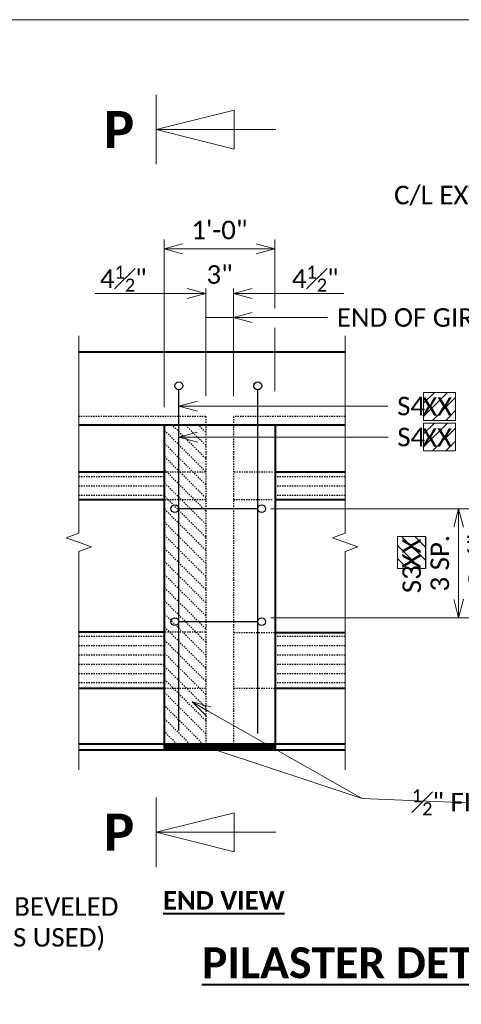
# Model space of a CAD drawing. Extents: x 0 to 956, y 0 to 252.
# Tile 10 of 17: x 216 to 252, y 172 to 252. Entities that reach past the tile are written whole.
import ezdxf
from ezdxf import colors
from ezdxf.entities.mleader import LeaderData, LeaderLine
from ezdxf.enums import TextEntityAlignment as Align
from ezdxf.math import Vec2, Vec3

# ---------------------------------------------------------------- set-up
doc = ezdxf.new("R2010")
doc.units = 0
doc.header["$MEASUREMENT"] = 0
doc.linetypes.add('Wisdot2', pattern=[0.125, 0.0625, -0.0625])
for name, color, linetype, lineweight in [('B_ANNO', 7, 'Continuous', 18), ('B_ANNO_BREAK', 7, 'Continuous', 18), ('B_ANNO_DIM', 7, 'Continuous', 18), ('B_ANNO_SYMB', 7, 'Continuous', 18), ('B_ANNO_TEXT', 7, 'Continuous', 18), ('B_ANNO_TEXT_TITLE', 7, 'Continuous', 40), ('B_CONC_DECK', 1, 'Continuous', 40), ('B_CONC_GIRD', 50, 'Continuous', 40), ('B_CONC_PIER', 30, 'Continuous', 40), ('B_DETAIL_HIDDEN', 7, 'Wisdot2', 25), ('B_REBAR', 5, 'Continuous', 25)]:
    doc.layers.add(name, color=color, linetype=linetype, lineweight=lineweight)
doc.layers.add('B_ANNO_DESIGN_NOTES', color=1, linetype='Continuous', lineweight=18, true_color=0xff0000)
doc.layers.add('B_ANNO_NOPLOT', color=47, linetype='Continuous', lineweight=18, plot=False)
doc.styles.add('Annotative', font='calibri.ttf', dxfattribs={"height": 0.0625})
doc.styles.get("Standard").update_dxf_attribs({"font": 'calibri.ttf'})
doc.styles.add('Subtitle', font='calibrib.ttf', dxfattribs={"height": 0.0625})
doc.styles.add('Title', font='calibrib.ttf', dxfattribs={"height": 0.125})
doc.dimstyles.new('Annotative', dxfattribs={"dimscale": 0, "dimtxt": 0.0625, "dimasz": 0.0625, "dimexe": 0.03125, "dimexo": 0.03125, "dimgap": 0.03125, "dimtad": 1, "dimdec": 3, "dimzin": 3, "dimdsep": 46, "dimlunit": 4, "dimtxsty": 'Annotative', "dimblk": 'OPEN30', "dimcen": 0.03125, "dimclrd": 256, "dimclre": 256, "dimclrt": 256, "dimaunit": 1, "dimadec": 0, "dimazin": 0, "dimtfac": 0.75, "dimtdec": 3, "dimtofl": 0, "dimtmove": 0, "dimatfit": 3, "dimldrblk": 'OPEN30', "dimfxl": 1, "dimtfill": 1, "dimfrac": 1, "dimtolj": 1, "dimtzin": 0, "dimlwd": -1, "dimlwe": -1, "dimarcsym": 0})

# ---------------------------------------------------------------- blocks, each defined once
blk = doc.blocks.new('*U5')
at = {"layer": 'B_ANNO', "lineweight": 13}
for p, q in [((1.5, -1.403999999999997), (1.500000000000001, 1.404000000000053)), ((1.5, 2.82380124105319e-14), (4.664999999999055, 0.7912500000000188)), ((4.664999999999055, 0.7912500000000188), (4.664999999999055, -0.7912500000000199)), ((6.352999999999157, 2.76436913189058e-14), (1.5, 2.82380124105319e-14)), ((4.664999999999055, -0.7912500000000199), (1.5, 2.82380124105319e-14))]:
    blk.add_line(p, q, dxfattribs=at)
at = {"style": 'Title'}
blk.add_attdef('A', text='', height=1.5, dxfattribs=at).set_placement((2.220446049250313e-16, 2.842170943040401e-14), align=Align.MIDDLE_CENTER)
blk = doc.blocks.new('_Open30')
at = {"color": 0, "linetype": 'ByBlock', "lineweight": -2}
for p, q in [((-1, 0.26794919), (0, 0)), ((0, 0), (-1, -0.26794919)), ((0, 0), (-1, 0))]:
    blk.add_line(p, q, dxfattribs=at)
blk = doc.blocks.new('*D216')
at = {"layer": 'B_ANNO_DIM', "transparency": 16777216}
for p, q in [((227.6025446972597, 220.6236749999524), (227.6025446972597, 234.1994249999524)), ((236.5755446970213, 228.6358603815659), (236.5755446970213, 234.1994249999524)), ((229.1025446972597, 233.4494249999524), (235.0755446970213, 233.4494249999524))]:
    blk.add_line(p, q, dxfattribs=at)
at = {"layer": 'Defpoints', "color": 0, "transparency": 16777216}
for p in [(236.5755446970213, 233.4494249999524), (236.5755446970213, 227.8858603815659), (227.6025446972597, 219.8736749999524)]:
    blk.add_point(p, dxfattribs=at)
at = {"layer": 'B_ANNO_DIM', "transparency": 16777216, "xscale": 1.5, "yscale": 1.5, "zscale": 1.5, "rotation": 180}
blk.add_blockref('_Open30', (227.6025446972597, 233.4494249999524), dxfattribs=at)
at = {"layer": 'B_ANNO_DIM', "transparency": 16777216, "xscale": 1.5, "yscale": 1.5, "zscale": 1.5}
blk.add_blockref('_Open30', (236.5755446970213, 233.4494249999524), dxfattribs=at)
at = {"layer": 'B_ANNO_DIM', "transparency": 16777216, "insert": (232.0890446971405, 234.9678865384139), "char_height": 1.5, "attachment_point": 5, "style": 'Annotative', "bg_fill": 3, "box_fill_scale": 1.25, "bg_fill_color": 256, "bg_fill_true_color": 13158600, "bg_fill_transparency": 0}
blk.add_mtext('\\A1;1\'-0"', dxfattribs=at)
blk = doc.blocks.new('*D215')
at = {"layer": 'B_ANNO_DIM', "transparency": 16777216}
for p, q in [((230.9775446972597, 221.5150965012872), (230.9775446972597, 230.5952839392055)), ((233.2275446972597, 221.5150965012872), (233.2275446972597, 230.5952839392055)), ((229.4775446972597, 229.8452839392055), (227.9775446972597, 229.8452839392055)), ((234.7275446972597, 229.8452839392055), (236.2275446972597, 229.8452839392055))]:
    blk.add_line(p, q, dxfattribs=at)
at = {"layer": 'Defpoints', "color": 0, "transparency": 16777216}
for p in [(230.9775446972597, 220.7650965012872), (233.2275446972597, 220.7650965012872)]:
    blk.add_point(p, dxfattribs=at)
at = {"layer": 'B_ANNO_DIM', "transparency": 16777216, "xscale": 1.5, "yscale": 1.5, "zscale": 1.5}
blk.add_blockref('_Open30', (230.9775446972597, 229.8452839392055), dxfattribs=at)
at = {"layer": 'B_ANNO_DIM', "transparency": 16777216, "xscale": 1.5, "yscale": 1.5, "zscale": 1.5, "rotation": 180}
blk.add_blockref('_Open30', (233.2275446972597, 229.8452839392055), dxfattribs=at)
at = {"layer": 'B_ANNO_DIM', "transparency": 16777216, "insert": (232.1025446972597, 231.363745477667), "char_height": 1.5, "attachment_point": 5, "style": 'Annotative', "bg_fill": 3, "box_fill_scale": 1.25, "bg_fill_color": 256, "bg_fill_true_color": 13158600, "bg_fill_transparency": 0}
blk.add_mtext('\\A1;3"', dxfattribs=at)
at = {"layer": 'Defpoints', "color": 0, "transparency": 16777216}
blk.add_point((233.2275446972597, 229.8452839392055), dxfattribs=at)
blk = doc.blocks.new('*D214')
at = {"layer": 'B_ANNO_DIM', "transparency": 16777216}
for p, q in [((236.2610698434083, 212.4194249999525), (267.4582916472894, 212.4194249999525)), ((251.4582916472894, 210.9194249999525), (251.4582916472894, 205.090200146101)), ((236.2610698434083, 203.590200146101), (267.4582916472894, 203.590200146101))]:
    blk.add_line(p, q, dxfattribs=at)
at = {"layer": 'Defpoints', "color": 0, "transparency": 16777216}
for p in [(235.5110698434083, 212.4194249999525), (235.5110698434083, 203.590200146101), (251.4582916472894, 203.590200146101)]:
    blk.add_point(p, dxfattribs=at)
at = {"layer": 'B_ANNO_DIM', "transparency": 16777216, "xscale": 1.5, "yscale": 1.5, "zscale": 1.5}
for p, rotation in [((251.4582916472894, 212.4194249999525), 90), ((251.4582916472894, 203.590200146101), 270)]:
    blk.add_blockref('_Open30', p, dxfattribs=dict(at, rotation=rotation))
at = {"layer": 'B_ANNO_DIM', "transparency": 16777216, "char_height": 1.5, "attachment_point": 5, "rotation": 90, "style": 'Annotative', "bg_fill": 3, "box_fill_scale": 1.25, "bg_fill_color": 256, "bg_fill_true_color": 13158600, "bg_fill_transparency": 0}
for s, insert in [('\\A1;3 SP.     ', (249.9398301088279, 208.0048125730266)), ('\\A1;@ 6"', (253.1134839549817, 208.0048125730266))]:
    blk.add_mtext(s, dxfattribs=dict(at, insert=insert))
blk = doc.blocks.new('*U297')
at = {"layer": 'B_ANNO_NOPLOT', "flags": 128}
blk.add_lwpolyline([(0, 0), (-1.005828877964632e-07, 252.0001260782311), (323.9278245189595, 252.0001261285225), (323.9278245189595, 238.8552806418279), (378.0001888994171, 238.8552806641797), (378.0001889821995, 40.49962555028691), (316.5709110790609, 40.49962553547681), (316.5709110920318, 1.229344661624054e-07)], close=True, dxfattribs=at)
at = {"layer": 'B_ANNO_DIM', "insert": (199.5258871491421, 180.9694069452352), "char_height": 1.5, "width": 24.48577185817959, "attachment_point": 1, "style": 'Annotative'}
blk.add_mtext('(EXCEPT WHERE BEVELED ANCHOR PLATE IS USED)', dxfattribs=at)
blk = doc.blocks.new('*U212')
at = {"layer": 'B_ANNO_DESIGN_NOTES'}
h = blk.add_hatch(dxfattribs=at)
h.set_pattern_fill('ANSI31', color=256, scale=6)
h.set_pattern_definition([(45, (249.4231385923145, 220.6913737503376), (-0.5303300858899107, 0.5303300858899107), [])])
h.paths.add_polyline_path([(248.6181509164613, 221.8215570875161), (248.6181509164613, 219.5611904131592), (251.2119794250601, 219.5611904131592), (251.2119794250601, 221.8215570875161)])
h = blk.add_hatch(dxfattribs=at)
h.set_pattern_fill('ANSI31', color=256, scale=6)
h.set_pattern_definition([(45, (249.4231385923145, 218.2188505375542), (-0.5303300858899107, 0.5303300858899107), [])])
h.paths.add_polyline_path([(248.6181509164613, 219.3490338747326), (248.6181509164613, 217.0886672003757), (251.2119655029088, 217.0886672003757), (251.2119655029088, 219.3490338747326)])
at = {"layer": 'B_CONC_DECK'}
h = blk.add_hatch(dxfattribs=at)
h.set_pattern_fill('ANSI31', color=256)
h.set_pattern_definition([(45, (-27.77927666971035, 1118.561072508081), (-0.08838834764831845, 0.08838834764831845), [])])
h.paths.add_polyline_path([(236.6025446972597, 193.3611749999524), (227.6025446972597, 193.3611749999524), (227.6025446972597, 192.8684249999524), (236.6025446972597, 192.8684249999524)])
at = {"layer": 'B_ANNO_BREAK', "flags": 128}
for points in [[(220.7100446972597, 191.2818559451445), (220.7100446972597, 208.9457744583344), (221.740348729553, 209.3207744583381), (219.6797406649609, 210.0707744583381), (220.7100446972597, 210.4457744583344), (220.7100446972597, 226.4005790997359)], [(242.2642946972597, 191.2818559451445), (242.2642946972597, 208.9457744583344), (243.294598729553, 209.3207744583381), (241.2339906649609, 210.0707744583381), (242.2642946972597, 210.4457744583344), (242.2642946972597, 226.4005790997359)]]:
    blk.add_lwpolyline(points, dxfattribs=at)
at = {"layer": 'B_ANNO_DESIGN_NOTES'}
for points in [[(248.6181509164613, 221.8215570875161), (251.2119794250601, 221.8215570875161), (251.2119794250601, 219.5611904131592), (248.6181509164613, 219.5611904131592)], [(248.6181509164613, 219.3490338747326), (251.2119655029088, 219.3490338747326), (251.2119655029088, 217.0886672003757), (248.6181509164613, 217.0886672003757)]]:
    blk.add_lwpolyline(points, close=True, dxfattribs=at)
at = {"layer": 'B_ANNO_NOPLOT', "flags": 128}
blk.add_lwpolyline([(0, 0), (-1.005828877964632e-07, 252.0001260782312), (323.9278245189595, 252.0001261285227), (323.9278245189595, 238.855280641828), (378.0001888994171, 238.8552806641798), (378.0001889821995, 40.49962555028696), (316.5709110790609, 40.49962553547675), (316.5709110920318, 1.229345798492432e-07)], close=True, dxfattribs=at)
at = {"layer": 'B_CONC_DECK'}
for p, q in [((242.2642946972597, 225.0959249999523), (220.7100446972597, 225.0959249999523)), ((242.2642946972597, 219.1761749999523), (220.7100446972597, 219.1761749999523)), ((227.6025446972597, 219.1761749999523), (227.6025446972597, 192.8684249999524)), ((236.6025446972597, 219.1761749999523), (236.6025446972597, 192.8684249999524))]:
    blk.add_line(p, q, dxfattribs=at)
at = {"layer": 'B_CONC_GIRD'}
for p, q in [((227.5830446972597, 215.3736749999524), (220.7100446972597, 215.3736749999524)), ((242.2642946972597, 215.3736749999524), (236.6025446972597, 215.3736749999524)), ((227.5980446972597, 213.1236749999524), (220.7100446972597, 213.1236749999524)), ((242.2642946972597, 213.1236749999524), (236.6017946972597, 213.1236749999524)), ((227.6025446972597, 202.4324249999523), (220.7100446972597, 202.4324249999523)), ((242.2642946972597, 202.3611749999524), (236.5650446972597, 202.3611749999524)), ((227.5957946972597, 197.8611749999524), (220.7100446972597, 197.8611749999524)), ((242.2642946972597, 197.8611749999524), (236.5650446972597, 197.8611749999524)), ((242.2642946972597, 193.3611749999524), (220.7100446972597, 193.3611749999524))]:
    blk.add_line(p, q, dxfattribs=at)
at = {"layer": 'B_CONC_PIER'}
blk.add_line((242.2642946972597, 192.8684249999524), (220.7100446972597, 192.8684249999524), dxfattribs=at)
at = {"layer": 'B_DETAIL_HIDDEN'}
for p, q in [((230.9775446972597, 219.8736749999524), (220.7100446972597, 219.8736749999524)), ((230.9775446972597, 216.4834332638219), (228.2848029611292, 219.1761749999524)), ((230.9775446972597, 217.5440934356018), (229.3454631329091, 219.1761749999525)), ((230.9775446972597, 218.6047536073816), (230.4061233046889, 219.1761749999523)), ((230.9775446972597, 219.8736749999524), (230.9775446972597, 192.9261749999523)), ((233.2275446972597, 219.8736749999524), (233.2275446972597, 192.9261749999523)), ((242.2642946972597, 219.8736749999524), (233.2275446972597, 219.8736749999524)), ((230.9775446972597, 215.4227730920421), (227.6025446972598, 218.7977730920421)), ((230.9775446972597, 214.3621129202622), (227.6025446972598, 217.7371129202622)), ((230.9775446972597, 213.3014527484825), (227.6025446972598, 216.6764527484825)), ((230.9745446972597, 215.3736749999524), (227.5830446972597, 215.3736749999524)), ((230.9775446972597, 212.2407925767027), (227.6025446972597, 215.6157925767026)), ((236.3925446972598, 215.3736749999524), (233.2275446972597, 215.3736749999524)), ((227.6025446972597, 214.9957871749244), (220.7100446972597, 214.9957871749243)), ((230.9775446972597, 211.1801324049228), (227.6025446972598, 214.5551324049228)), ((242.2642946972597, 214.9957871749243), (236.6025446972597, 214.9957871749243)), ((227.6025446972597, 214.2457871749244), (220.7100446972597, 214.2457871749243)), ((242.2642946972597, 214.2457871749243), (236.6025446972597, 214.2457871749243)), ((227.6025446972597, 213.4957871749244), (220.7100446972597, 213.4957871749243)), ((230.9707946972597, 213.1236749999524), (227.5980446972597, 213.1236749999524)), ((230.9775446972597, 210.119472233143), (227.6025446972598, 213.4944722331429)), ((236.3505446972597, 213.1236749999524), (233.2275446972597, 213.1236749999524)), ((242.2642946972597, 213.4957871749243), (236.6025446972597, 213.4957871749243)), ((230.9775446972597, 209.0588120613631), (227.6025446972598, 212.4338120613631)), ((230.9775446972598, 207.9981518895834), (227.6025446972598, 211.3731518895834)), ((230.9775446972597, 206.9374917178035), (227.6025446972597, 210.3124917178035)), ((230.9775446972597, 205.8768315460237), (227.6025446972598, 209.2518315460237)), ((230.9775446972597, 204.8161713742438), (227.6025446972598, 208.1911713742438)), ((230.9775446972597, 203.755511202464), (227.6025446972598, 207.130511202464)), ((230.9775446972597, 202.6948510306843), (227.6025446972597, 206.0698510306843)), ((230.9775446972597, 201.6341908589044), (227.6025446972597, 205.0091908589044)), ((230.9775446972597, 200.5735306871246), (227.6025446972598, 203.9485306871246)), ((230.9775446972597, 199.5128705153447), (227.6025446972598, 202.8878705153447)), ((227.6025446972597, 202.0610725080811), (220.7100446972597, 202.061072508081)), ((230.9737946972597, 202.4324249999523), (227.6025446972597, 202.4324249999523)), ((230.9775446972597, 198.452210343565), (227.6025446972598, 201.827210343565)), ((236.5650446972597, 202.3611749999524), (233.2267946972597, 202.3611749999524)), ((242.2642946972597, 202.061072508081), (236.6025446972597, 202.061072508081)), ((227.6025446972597, 201.3110725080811), (220.7100446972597, 201.311072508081)), ((242.2642946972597, 201.311072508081), (236.6025446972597, 201.311072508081)), ((227.6025446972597, 200.5610725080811), (220.7100446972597, 200.561072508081)), ((230.9775446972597, 197.3915501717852), (227.6025446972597, 200.7665501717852)), ((242.2642946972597, 200.561072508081), (236.6025446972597, 200.561072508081)), ((227.6025446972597, 199.8110725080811), (220.7100446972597, 199.811072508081)), ((230.9775446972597, 196.3308900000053), (227.6025446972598, 199.7058900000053)), ((242.2642946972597, 199.811072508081), (236.6025446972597, 199.811072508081)), ((227.6025446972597, 199.061072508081), (220.7100446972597, 199.061072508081)), ((230.9775446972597, 195.2702298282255), (227.6025446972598, 198.6452298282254)), ((242.2642946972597, 199.061072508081), (236.6025446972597, 199.061072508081)), ((227.6025446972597, 198.311072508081), (220.7100446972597, 198.311072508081)), ((230.9737946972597, 197.8611749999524), (227.5957946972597, 197.8611749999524)), ((236.5650446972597, 197.8611749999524), (233.2185446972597, 197.8611749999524)), ((242.2642946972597, 198.311072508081), (236.6025446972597, 198.311072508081)), ((230.9775446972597, 194.2095696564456), (227.6025446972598, 197.5845696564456)), ((230.7652791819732, 193.3611749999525), (227.6025446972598, 196.5239094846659)), ((229.7046190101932, 193.3611749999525), (227.6025446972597, 195.463249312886)), ((228.6439588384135, 193.3611749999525), (227.6025446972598, 194.4025891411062))]:
    blk.add_line(p, q, dxfattribs=at)
at = {"layer": 'B_REBAR'}
for p, q in [((228.8010446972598, 194.4554249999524), (228.8010446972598, 222.0456749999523)), ((235.1925446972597, 194.2206749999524), (235.1925446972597, 222.0456749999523)), ((235.1925446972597, 212.4194249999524), (228.8002946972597, 212.4194249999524)), ((235.1925446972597, 203.2716749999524), (228.8010446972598, 203.2716749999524))]:
    blk.add_line(p, q, dxfattribs=at)
for centre in [(228.8010446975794, 222.3642001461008), (235.1925446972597, 222.3642001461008), (228.4825195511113, 212.4194249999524), (235.5110698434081, 212.4194249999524), (228.4825195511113, 203.2716749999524), (235.5110698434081, 203.2716749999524)]:
    blk.add_circle(centre, 0.3185251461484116, dxfattribs=at)
at = {"layer": 'B_ANNO_SYMB', "xscale": 2, "yscale": 2, "zscale": 2}
for p in [(223.9621729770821, 243.1063089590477), (223.9621729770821, 186.230627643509)]:
    blk.add_blockref('*U5', p, dxfattribs=at).add_auto_attribs({'A': 'P'})
at = {"layer": 'B_ANNO_TEXT', "char_height": 1.50000075, "width": 75.98590060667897, "attachment_point": 1, "line_spacing_factor": 0.99999950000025, "style": 'Annotative'}
for insert in [(222.4198387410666, 232.0928266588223), (237.9572796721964, 232.0928266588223)]:
    blk.add_mtext('\\A1;4{\\H0.7x;\\S1#2;}"', dxfattribs=dict(at, insert=insert))
at = {"layer": 'B_ANNO_TEXT', "style": 'Annotative'}
for tag, p in [('BN2', (248.5041086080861, 219.9396402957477)), ('BN3', (248.4940645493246, 217.4338015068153))]:
    blk.add_attdef(tag, p, '', height=1.5, dxfattribs=at)
at = {"layer": 'B_ANNO_TEXT_TITLE', "insert": (227.5242713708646, 181.4596468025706), "char_height": 1.5, "width": 10.76733896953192, "attachment_point": 1, "style": 'Subtitle'}
blk.add_mtext('{\\LEND VIEW}', dxfattribs=at)
at = {"layer": 'B_ANNO_TEXT_TITLE', "insert": (252.5124623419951, 176.9131806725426), "char_height": 2.4996, "attachment_point": 2, "line_spacing_factor": 0.8, "style": 'Title'}
blk.add_mtext('{\\LPILASTER DETAILS AT PIERS}', dxfattribs=at)
at = {"layer": 'B_ANNO_DIM'}
ml = blk.add_multileader_mtext('Standard', dxfattribs=at)
ml.set_content('C/L EXTERIOR GIRDER', color=256, style='Annotative')
ml.set_leader_properties(color=256, linetype='ByLayer', lineweight=-1)
ml.set_arrow_properties(name='OPEN30')
ml.build(insert=Vec2(0, 0))
ml.multileader.update_dxf_attribs({"dogleg_length": 0.0625, "arrow_head_size": 1.5, "scale": 24})
ctx = ml.context
ctx.base_point, ctx.scale, ctx.char_height, ctx.arrow_head_size, ctx.landing_gap_size, ctx.plane_origin = Vec3(245.4805268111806, 237.6430669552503), 24, 1.5, 1.5, 0.75, Vec3(277.623587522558, 240.1077212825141)
notes = []
notes.append((ctx, [(0, (1, 1, 0), (269.1862960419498, 237.6430669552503), (-1, 0), 1.5, [(0, [(277.2816389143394, 237.6430669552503), (269.7707309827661, 237.6430669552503)], 0, [])])]))
ctx.mtext.insert, ctx.mtext.width, ctx.mtext.flow_direction = Vec3(246.2305268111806, 238.5551823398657), 27.95302042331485, 5
ml = blk.add_multileader_mtext('Standard', dxfattribs=at)
ml.set_content('S4               ', color=256)
ml.set_leader_properties(color=256, linetype='ByLayer', lineweight=-1)
ml.set_arrow_properties(name='OPEN30')
ml.build(insert=Vec2(0, 0))
ml.multileader.update_dxf_attribs({"dogleg_length": 0.0625, "arrow_head_size": 1.5, "scale": 24})
ctx = ml.context
ctx.base_point, ctx.scale, ctx.char_height, ctx.arrow_head_size, ctx.landing_gap_size, ctx.plane_origin = Vec3(245.7408634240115, 218.2097630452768), 24, 1.5, 1.5, 0.75, Vec3(228.8010446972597, 218.2097630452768)
notes.append((ctx, [(0, (1, 1, 0), (244.2408634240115, 218.2097630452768), (1, 0), 1.5, [(1, [(228.8010446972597, 218.2097630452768), (235.1925446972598, 218.2097630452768)], 0, [])])]))
ctx.mtext.insert, ctx.mtext.flow_direction = Vec3(246.4908634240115, 218.9707245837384), 5
ml = blk.add_multileader_mtext('Standard', dxfattribs=at)
ml.set_content('\\A1;{\\H0.7x;\\S1#2;}" FILLER', color=256, style='Annotative')
ml.set_leader_properties(color=256, linetype='ByLayer', lineweight=-1)
ml.set_arrow_properties(name='OPEN30')
ml.build(insert=Vec2(0, 0))
ml.multileader.update_dxf_attribs({"text_right_attachment_type": 3, "dogleg_length": 0.0625, "arrow_head_size": 1.5, "scale": 24})
ctx = ml.context
ctx.base_point, ctx.scale, ctx.char_height, ctx.arrow_head_size, ctx.landing_gap_size, ctx.plane_origin = Vec3(246.924497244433, 188.9561194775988), 24, 1.5, 1.5, 0.75, Vec3(240.78062823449, 183.2290293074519)
ctx.right_attachment = 3
notes.append((ctx, [(1, (1, 1, 0), (259.0919587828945, 188.3431964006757), (-1, 0), 1.5, [(3, [(229.8872100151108, 196.7824743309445), (243.6471651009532, 188.9561194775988), (231.8385163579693, 192.8684249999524), (243.6471651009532, 188.9561194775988)], 0, []), (2, [(270.0810446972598, 193.9133184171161), (267.4462946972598, 193.1610786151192), (263.4170339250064, 195.3374128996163)], 0, [])])]))
ctx.mtext.insert, ctx.mtext.flow_direction = Vec3(247.674497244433, 189.7095810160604), 5
for ctx, leaders in notes:
    for number, flags, end, landing, length, lines in leaders:
        leader = LeaderData()
        leader.index, (leader.has_last_leader_line, leader.has_dogleg_vector, leader.attachment_direction) = number, flags
        leader.last_leader_point, leader.dogleg_vector, leader.dogleg_length = Vec3(end), Vec3(landing), length
        for number, points, colour, breaks in lines:
            line = LeaderLine()
            line.index, line.vertices, line.color, line.breaks = number, Vec3.list(points), colors.encode_raw_color(colour), breaks
            leader.lines.append(line)
        ctx.leaders.append(leader)
dim = blk.add_linear_dim(base=(236.5755446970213, 233.4494249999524), p1=(227.6025446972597, 219.8736749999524), p2=(236.5755446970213, 227.8858603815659), text='1\'-0"', dimstyle='Annotative', dxfattribs=at)
dim.commit()
dim.dimension.update_dxf_attribs({"geometry": '*D216', "text_midpoint": (232.0890446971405, 234.9678865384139)})
dim = blk.add_linear_dim(base=(251.4582916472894, 203.590200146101), p1=(235.5110698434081, 212.4194249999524), p2=(235.5110698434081, 203.5902001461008), angle=90, text='3 SP.     \\X@ 6"', dimstyle='Annotative', override={"dimexe": 0.6666666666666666}, dxfattribs=at)
dim.commit()
dim.dimension.update_dxf_attribs({"geometry": '*D214', "text_midpoint": (251.4582916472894, 208.0048125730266), "dimtype": 160})
at = {"layer": 'B_ANNO_DESIGN_NOTES'}
h = blk.add_hatch(dxfattribs=at)
h.set_pattern_fill('ANSI31', color=256, scale=6, angle=-90.00000000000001)
h.set_pattern_definition([(315, (247.6449702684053, 209.3706368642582), (0.5303300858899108, 0.5303300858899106), [])])
h.paths.add_polyline_path([(248.7751536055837, 210.1756245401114), (246.5147869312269, 210.1756245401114), (246.5147869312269, 207.581809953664), (248.7751536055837, 207.581809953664)])
blk.add_lwpolyline([(248.7751536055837, 210.1756245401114), (248.7751536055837, 207.581809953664), (246.5147869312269, 207.581809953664), (246.5147869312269, 210.1756245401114)], close=True, dxfattribs=at)
at = {"layer": 'B_ANNO_TEXT', "insert": (246.9065463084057, 205.5828377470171), "char_height": 1.5, "width": 3.487133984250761, "attachment_point": 1, "rotation": 90}
blk.add_mtext('S3', dxfattribs=at)
at = {"layer": 'B_ANNO_TEXT', "style": 'Annotative'}
blk.add_attdef('BN4', (248.3943601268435, 207.5772332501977), '', height=1.5, rotation=90, dxfattribs=at)
at = {"layer": 'B_ANNO_DIM'}
ml = blk.add_multileader_mtext('Standard', dxfattribs=at)
ml.set_content('END OF GIRDERS', color=256, style='Annotative')
ml.set_leader_properties(color=256, linetype='ByLayer', lineweight=-1)
ml.set_arrow_properties(name='OPEN30')
ml.build(insert=Vec2(0, 0))
ml.multileader.update_dxf_attribs({"dogleg_length": 0.0625, "arrow_head_size": 1.5, "scale": 24})
ctx = ml.context
ctx.base_point, ctx.scale, ctx.char_height, ctx.arrow_head_size, ctx.landing_gap_size, ctx.plane_origin = Vec3(240.8435975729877, 227.8858603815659), 24, 1.5, 1.5, 0.75, Vec3(231.7997117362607, 223.0502402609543)
notes = []
notes.append((ctx, [(0, (1, 1, 0), (239.3435975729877, 227.8858603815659), (1, 0), 1.5, [(1, [(233.2275446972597, 227.8858603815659), (239.3435975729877, 227.8858603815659), (230.9775446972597, 227.8858603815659)], 0, [])])]))
ctx.mtext.insert, ctx.mtext.flow_direction = Vec3(241.5935975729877, 228.6468219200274), 5
for ctx, leaders in notes:
    for number, flags, end, landing, length, lines in leaders:
        leader = LeaderData()
        leader.index, (leader.has_last_leader_line, leader.has_dogleg_vector, leader.attachment_direction) = number, flags
        leader.last_leader_point, leader.dogleg_vector, leader.dogleg_length = Vec3(end), Vec3(landing), length
        for number, points, colour, breaks in lines:
            line = LeaderLine()
            line.index, line.vertices, line.color, line.breaks = number, Vec3.list(points), colors.encode_raw_color(colour), breaks
            leader.lines.append(line)
        ctx.leaders.append(leader)
dim = blk.add_linear_dim(base=(233.2275446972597, 229.8452839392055), p1=(230.9775446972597, 220.7650965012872), p2=(233.2275446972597, 220.7650965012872), text='3"', dimstyle='Annotative', dxfattribs=at)
dim.commit()
dim.dimension.update_dxf_attribs({"geometry": '*D215', "text_midpoint": (232.1025446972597, 229.8452839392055), "dimtype": 160})
for p, q in [((227.6025446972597, 229.8452839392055), (222.0296121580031, 229.8452839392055)), ((236.5755446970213, 229.8452839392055), (242.1484772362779, 229.8452839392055)), ((236.5755446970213, 227.0538695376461), (236.5755446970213, 221.9236451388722))]:
    blk.add_line(p, q, dxfattribs=at)
for points in [[(227.6025446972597, 229.8452839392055), (230.9505446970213, 229.8452839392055)], [(236.5755446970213, 229.8452839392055), (233.2275446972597, 229.8452839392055)]]:
    blk.add_leader(points, dimstyle='Annotative', override={"dimscale": 0, "dimgap": 0.03125, "dimtad": 0}, dxfattribs=at)
ml = blk.add_multileader_mtext('Standard', dxfattribs=at)
ml.set_content('S4                 ', color=256)
ml.set_leader_properties(color=256, linetype='ByLayer', lineweight=-1)
ml.set_arrow_properties(name='OPEN30')
ml.build(insert=Vec2(0, 0))
ml.multileader.update_dxf_attribs({"dogleg_length": 0.0625, "arrow_head_size": 1.5, "scale": 24})
ctx = ml.context
ctx.base_point, ctx.scale, ctx.char_height, ctx.arrow_head_size, ctx.landing_gap_size, ctx.plane_origin = Vec3(245.7312804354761, 220.7156018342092), 24, 1.5, 1.5, 0.75, Vec3(228.8010446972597, 220.7156018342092)
notes = []
notes.append((ctx, [(0, (1, 1, 0), (244.2312804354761, 220.7156018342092), (1, 0), 1.5, [(1, [(228.8010446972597, 220.7156018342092), (235.1925446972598, 220.7156018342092)], 0, [])])]))
ctx.mtext.insert, ctx.mtext.flow_direction = Vec3(246.4812804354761, 221.4765633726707), 5
for ctx, leaders in notes:
    for number, flags, end, landing, length, lines in leaders:
        leader = LeaderData()
        leader.index, (leader.has_last_leader_line, leader.has_dogleg_vector, leader.attachment_direction) = number, flags
        leader.last_leader_point, leader.dogleg_vector, leader.dogleg_length = Vec3(end), Vec3(landing), length
        for number, points, colour, breaks in lines:
            line = LeaderLine()
            line.index, line.vertices, line.color, line.breaks = number, Vec3.list(points), colors.encode_raw_color(colour), breaks
            leader.lines.append(line)
        ctx.leaders.append(leader)

msp = doc.modelspace()

# ---------------------------------------------------------------- block references
msp.add_blockref('*U212', (0, 0)).add_auto_attribs({'BN2': 'XX', 'BN3': 'XX', 'BN4': 'XX'})

# ---------------------------------------------------------------- next in the draw order: block references
msp.add_blockref('*U297', (0, 0))

doc.saveas('drawing.dxf')
